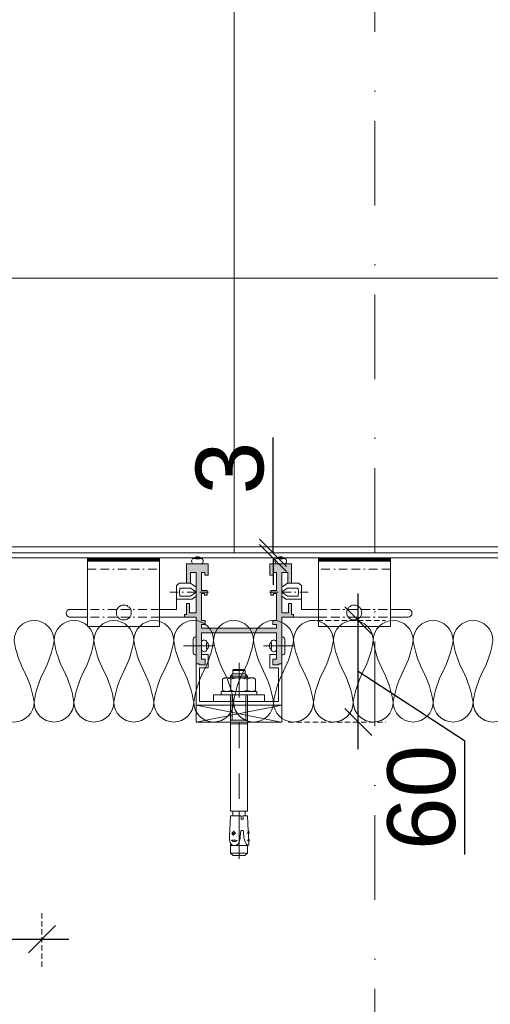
# Model space of a CAD drawing. Header units: millimetres. Extents: x 3652085 to 3778338, y -303702 to -273644.
# Tile 149 of 256: x 3679885 to 3680163, y -277245 to -276663. Entities that reach past the tile are written whole.
import ezdxf

# ---------------------------------------------------------------- set-up
doc = ezdxf.new("R2010")
doc.units = ezdxf.units.MM
doc.header["$PDMODE"] = 34
for name, pattern in [('BEQA', [20.5, 10, -7, 0, -3.5]), ('BORDERX2', [88.9, 25.4, -12.7, 25.4, -12.7, 0, -12.7]), ('HIDDEN2', [4.7625, 3.175, -1.5875])]:
    doc.linetypes.add(name, pattern=pattern)
doc.layers.add('!!!! BALCONY', color=7, linetype='Continuous')
for name, color, linetype, lineweight in [('DETAIL    (HAUSART)', 110, 'Continuous', 5), ('DIM-03    (HAUSART)', 111, 'Continuous', 5), ('INSULATION (HAUSEART)', 31, 'Continuous', 15), ('Marker - Section_Pen_No__1', 7, 'Continuous', 13)]:
    doc.layers.add(name, color=color, linetype=linetype, lineweight=lineweight)
doc.styles.add('1-20 Eng HA', font='arial.ttf', dxfattribs={"height": 40})
doc.dimstyles.new('1-20 Eng HA', dxfattribs={"dimtxt": 40, "dimasz": 16, "dimexe": 16, "dimexo": 5, "dimgap": 5, "dimtad": 1, "dimdec": 0, "dimlfac": -1, "dimzin": 0, "dimdsep": 46, "dimtxsty": '1-20 Eng HA', "dimblk": 'OBLIQUE', "dimcen": 0.09, "dimdle": 16, "dimclrd": 256, "dimclre": 256, "dimclrt": 256, "dimadec": 0, "dimazin": 0, "dimtfac": 1, "dimtdec": 0, "dimtofl": 0, "dimtmove": 0, "dimatfit": 3, "dimldrblk": 'OBLIQUE', "dimfxl": 1, "dimtolj": 1, "dimtzin": 0, "dimlwe": 0, "dimarcsym": 0})

# ---------------------------------------------------------------- blocks, each defined once
blk = doc.blocks.new('_Oblique')
at = {"color": 0, "linetype": 'ByBlock', "lineweight": -2}
blk.add_line((-0.5, -0.5), (0.5, 0.5), dxfattribs=at)
blk = doc.blocks.new('*D276')
at = {"layer": 'Defpoints', "color": 0, "lineweight": 0, "transparency": 16777216}
for p in [(3680051.62, -277017.99), (3680085.44, -277017.99), (3680039.19, -277077.99)]:
    blk.add_point(p, dxfattribs=at)
at = {"layer": 'DIM-03    (HAUSART)', "lineweight": -2, "transparency": 16777216}
for p, q in [((3680085.44, -277093.99), (3680085.44, -277001.99)), ((3680085.44, -277047.99), (3680148.3, -277088.87)), ((3680148.3, -277088.87), (3680148.3, -277156.25))]:
    blk.add_line(p, q, dxfattribs=at)
at = {"layer": 'DIM-03    (HAUSART)', "linetype": 'HIDDEN2', "lineweight": 0, "transparency": 16777216}
for p, q in [((3680056.62, -277017.99), (3680101.44, -277017.99)), ((3680044.19, -277077.99), (3680101.44, -277077.99))]:
    blk.add_line(p, q, dxfattribs=at)
at = {"layer": 'DIM-03    (HAUSART)', "lineweight": -2, "transparency": 16777216, "xscale": 16, "yscale": 16, "zscale": 16}
for p, rotation in [((3680085.44, -277017.99), 90), ((3680085.44, -277077.99), 270)]:
    blk.add_blockref('_Oblique', p, dxfattribs=dict(at, rotation=rotation))
at = {"layer": 'DIM-03    (HAUSART)', "transparency": 16777216, "insert": (3680122.88, -277122.56), "char_height": 40, "attachment_point": 5, "rotation": 90, "style": '1-20 Eng HA'}
blk.add_mtext('\\A1;60', dxfattribs=at)
blk = doc.blocks.new('*U188')
at = {"color": 7, "linetype": 'Continuous', "lineweight": 0}
for points in [[(0, 15), (4, 15)], [(0, -14.99), (0, 15)], [(4, 15), (4, -14.99)], [(4, 10.5), (6, 10.5)], [(4, -10.5), (4, 10.5)], [(6, -10.5), (6, 10.5)], [(6, 8.5), (6.75, 9.8)], [(6, 7.35), (6.1, 8.25)], [(6.1, 6.5), (6, 7.35)], [(6.1, 8.25), (6.35, 9.05)], [(6.35, 5.65), (6.1, 6.5)], [(6.35, 9.05), (6.75, 9.8)], [(6.75, 9.8), (13.25, 9.8)], [(13.25, 9.8), (13.65, 9.05)], [(14, 8.5), (13.25, 9.8)], [(13.65, 9.05), (13.9, 8.25)], [(13.9, 6.5), (13.65, 5.65)], [(13.9, 8.25), (14, 7.35)], [(14, 7.35), (13.9, 6.5)], [(14, -8.5), (14, 8.5)], [(-72.48, 0), (-92.92, 0)], [(-91.02, 3.5), (-89.52, 5)], [(-91.02, -3.5), (-91.02, 3.5)], [(-89.97, 0), (-64.98, 0)], [(-89.52, 5), (-85.02, 5)], [(-89.52, -5), (-89.52, 5)], [(-84.02, 4.8), (-85.02, 5)], [(-85.02, 5), (-85.02, -5)], [(-84.82, 3.6), (-84.97, 2.65)], [(-84.97, 2.65), (-84.67, 1.2)], [(-84.37, 4.45), (-84.82, 3.6)], [(-84.67, 1.2), (-83.87, 0.3)], [(-83.62, 5.05), (-84.37, 4.45)], [(-83.87, 0.3), (-82.47, -0.2)], [(-82.77, 5.35), (-83.62, 5.05)], [(-82.77, 5.35), (-81.22, 5.6)], [(-82.77, 2.85), (-82.67, 3.5)], [(-82.72, 2.2), (-82.77, 2.85)], [(-82.47, 1.6), (-82.72, 2.2)], [(-82.67, 3.5), (-82.32, 4.05)], [(-82.02, 1.15), (-82.47, 1.6)], [(-82.32, 4.05), (-81.82, 4.5)], [(-82.02, 1.15), (-81.82, 4.5)], [(-81.77, 2.8), (-82.02, 1.15)], [(-81.82, 4.5), (-81.77, 2.8)], [(-81.22, 5.6), (-79.67, 5.6)], [(-79.67, 5.6), (-67.53, 4.95)], [(-79.17, 3.25), (-76.47, 3.1)], [(-78.72, 3.45), (-78.12, 3.95)], [(-78.62, 2.75), (-78.72, 3.45)], [(-77.62, 2.35), (-78.62, 2.75)], [(-78.12, 3.95), (-77.22, 3.8)], [(-77.87, 1.8), (-77.72, 4.4)], [(-76.87, 3.1), (-77.62, 2.35)], [(-77.22, 3.8), (-76.87, 3.1)], [(-67.53, -1.3), (-67.53, 4.95)], [(-67.53, 3.6), (-65.18, 3.6)], [(-64.93, 3.7), (-65.18, 3.6)], [(-64.83, 4), (-64.93, 3.7)], [(-64.83, 5), (-64.83, -5)], [(-64.83, 5), (4, 5)], [(-64.83, -4), (-64.83, 4)], [(-42.49, 0), (-57.48, 0)], [(-12.5, 0), (-27.49, 0)], [(-13.05, 5), (-13.05, -5)], [(-11.05, 5), (-11.05, -5)], [(4, 4.1), (-11.05, 4.1)], [(22.89, 0), (2.5, 0)], [(6, 1), (6.25, 3)], [(6, -1), (6, 1)], [(6.25, 3), (6.75, 4.9)], [(6.75, 4.9), (6.35, 5.65)], [(6.75, 4.9), (13.25, 4.9)], [(13.65, 5.65), (13.25, 4.9)], [(13.25, 4.9), (13.7, 3)], [(13.7, 3), (13.95, 1)], [(13.95, 1), (13.95, -1)], [(14, 5), (15, 5)], [(15.89, 4.1), (14, 4.1)], [(15, 5), (16.34, 3.6)], [(15, 5), (15, -5)], [(18.44, 3.7), (16.34, 3.7)], [(16.34, 3.6), (16.34, -3.6)], [(18.94, 3.2), (18.44, 3.7)], [(18.44, -3.7), (18.44, 3.7)], [(18.94, 3.2), (18.94, -3.2)], [(-89.52, -5), (-91.02, -3.5)], [(-89.52, -5), (-85.02, -5)], [(-84.82, -4.95), (-85.02, -5)], [(-84.82, -5.05), (-84.02, -4.15)], [(-84.82, -5.05), (-84.77, -5.85)], [(-84.77, -5.85), (-82.62, -5.75)], [(-84.02, -4.15), (-82.87, -3.65)], [(-82.87, -3.65), (-81.67, -3.3)], [(-82.62, -5.75), (-81.82, -4.95)], [(-82.62, -5.75), (-81.72, -6.2)], [(-82.47, -0.2), (-81.62, -0.45)], [(-81.82, -4.95), (-81.62, -5.7)], [(-81.82, -4.95), (-81.72, -6.2)], [(-81.62, -5.7), (-81.72, -6.2)], [(-81.67, -3.3), (-80.52, -2.9)], [(-81.62, -0.45), (-80.77, -0.7)], [(-81.62, -5.7), (-78.72, -5.55)], [(-80.77, -0.7), (-76.97, -0.9)], [(-80.52, -2.9), (-76.77, -2.7)], [(-78.72, -5.55), (-78.62, -5.65)], [(-78.62, -5.55), (-77.67, -5.45)], [(-78.62, -5.65), (-76.72, -5.9)], [(-77.72, -4.55), (-77.67, -6.25)], [(-77.67, -5.45), (-76.67, -5.45)], [(-76.97, -0.9), (-76.62, -1)], [(-76.47, -2.55), (-76.77, -2.7)], [(-76.67, -5.55), (-76.72, -5.9)], [(-76.67, -5.55), (-76.62, -5.5)], [(-76.62, -1), (-76.32, -1.2)], [(-76.62, -5.5), (-76.57, -5.45)], [(-76.57, -5.45), (-67.53, -5.05)], [(-76.22, -2.25), (-76.47, -2.55)], [(-76.32, -1.2), (-76.17, -1.55)], [(-76.12, -1.9), (-76.22, -2.25)], [(-76.17, -1.55), (-76.12, -1.9)], [(-69.73, -1.65), (-69.53, -1.35)], [(-69.73, -1.95), (-69.73, -1.65)], [(-69.53, -2.25), (-69.73, -1.95)], [(-69.53, -1.35), (-69.23, -1.2)], [(-69.23, -2.4), (-69.53, -2.25)], [(-69.23, -1.2), (-67.53, -1.3)], [(-69.23, -2.4), (-67.53, -2.3)], [(-67.53, -2.3), (-67.53, -5.05)], [(-67.53, -3.6), (-65.18, -3.6)], [(-65.18, -3.6), (-64.93, -3.7)], [(-64.93, -3.7), (-64.83, -4)], [(-64.83, -5), (4, -5)], [(-13, -5), (-13.05, -5)], [(4, -4.1), (-11.05, -4.1)], [(6.25, -2.95), (6, -1)], [(6.1, -6.5), (6.35, -5.65)], [(6.75, -4.9), (6.25, -2.95)], [(6.35, -5.65), (6.75, -4.9)], [(6.75, -4.9), (13.25, -4.9)], [(13.7, -2.95), (13.25, -4.9)], [(13.25, -4.9), (13.65, -5.65)], [(13.65, -5.65), (13.9, -6.5)], [(13.95, -1), (13.7, -2.95)], [(15.89, -4.1), (14, -4.1)], [(14, -5), (15, -5)], [(15, -5), (16.34, -3.6)], [(18.44, -3.7), (16.34, -3.7)], [(18.44, -3.7), (18.94, -3.2)], [(4, -10.5), (6, -10.5)], [(6, -7.35), (6.1, -6.5)], [(6.1, -8.2), (6, -7.35)], [(6, -8.5), (6.75, -9.8)], [(6.35, -9.05), (6.1, -8.2)], [(6.75, -9.8), (6.35, -9.05)], [(6.75, -9.8), (13.25, -9.8)], [(14, -8.5), (13.25, -9.8)], [(13.65, -9.05), (13.25, -9.8)], [(13.9, -8.2), (13.65, -9.05)], [(13.9, -6.5), (14, -7.35)], [(14, -7.35), (13.9, -8.2)], [(4, -14.99), (0, -14.99)]]:
    blk.add_lwpolyline(points, dxfattribs=at)
blk = doc.blocks.new('*D277')
at = {"layer": 'Defpoints', "color": 0, "lineweight": 0, "transparency": 16777216}
for p in [(3680035.06, -276977.99), (3680055.51, -276977.99), (3680055.51, -276980.99)]:
    blk.add_point(p, dxfattribs=at)
at = {"layer": 'DIM-03    (HAUSART)', "lineweight": -2, "transparency": 16777216}
for p, q in [((3680035.06, -276977.99), (3680035.06, -276909.8)), ((3680035.06, -276980.99), (3680035.06, -276996.99))]:
    blk.add_line(p, q, dxfattribs=at)
at = {"layer": 'DIM-03    (HAUSART)', "linetype": 'HIDDEN2', "lineweight": 0, "transparency": 16777216}
for p, q in [((3680050.51, -276977.99), (3680019.06, -276977.99)), ((3680050.51, -276980.99), (3680019.06, -276980.99))]:
    blk.add_line(p, q, dxfattribs=at)
at = {"layer": 'DIM-03    (HAUSART)', "lineweight": -2, "transparency": 16777216, "xscale": 16, "yscale": 16, "zscale": 16}
for p, rotation in [((3680035.06, -276977.99), 270), ((3680035.06, -276980.99), 90)]:
    blk.add_blockref('_Oblique', p, dxfattribs=dict(at, rotation=rotation))
at = {"layer": 'DIM-03    (HAUSART)', "transparency": 16777216, "insert": (3680009.62, -276927.9), "char_height": 40, "attachment_point": 5, "rotation": 90, "style": '1-20 Eng HA'}
blk.add_mtext('\\A1;3', dxfattribs=at)
blk = doc.blocks.new('*D281')
at = {"layer": 'Defpoints', "color": 0, "lineweight": 0, "transparency": 16777216}
for p in [(3679898.45, -277206.31), (3679498.45, -277227.63), (3679898.45, -277227.63)]:
    blk.add_point(p, dxfattribs=at)
at = {"layer": 'DIM-03    (HAUSART)', "linetype": 'HIDDEN2', "lineweight": 0, "transparency": 16777216}
for p, q in [((3679498.45, -277222.63), (3679498.45, -277190.31)), ((3679898.45, -277222.63), (3679898.45, -277190.31))]:
    blk.add_line(p, q, dxfattribs=at)
at = {"layer": 'DIM-03    (HAUSART)', "lineweight": -2, "transparency": 16777216}
blk.add_line((3679482.45, -277206.31), (3679914.45, -277206.31), dxfattribs=at)
at = {"layer": 'DIM-03    (HAUSART)', "lineweight": -2, "transparency": 16777216, "xscale": 16, "yscale": 16, "zscale": 16, "rotation": 180}
blk.add_blockref('_Oblique', (3679498.45, -277206.31), dxfattribs=at)
at = {"layer": 'DIM-03    (HAUSART)', "lineweight": -2, "transparency": 16777216, "xscale": 16, "yscale": 16, "zscale": 16}
blk.add_blockref('_Oblique', (3679898.45, -277206.31), dxfattribs=at)
at = {"layer": 'DIM-03    (HAUSART)', "lineweight": 0, "transparency": 16777216, "insert": (3679698.45, -277180.89), "char_height": 40, "attachment_point": 5, "style": '1-20 Eng HA'}
blk.add_mtext('\\A1;400', dxfattribs=at)

msp = doc.modelspace()

# ---------------------------------------------------------------- hatches: boundary and pattern name
at = {"layer": '!!!! BALCONY', "linetype": 'Continuous', "lineweight": 13}
h = msp.add_hatch(dxfattribs=at)
h.set_pattern_fill('NET', color=252, scale=50, angle=360, style=0)
h.set_pattern_definition([(360, (3876703.29, -411435.73), (8e-14, 158.75), []), (90, (3876703.29, -411435.73), (-158.75, 9e-14), [])])
edge = h.paths.add_edge_path()
edge.add_line((3680526.49, -277142.43), (3680641.23, -277142.43))
edge.add_line((3680641.23, -277142.43), (3680641.23, -277007.45))
edge.add_line((3680641.23, -277007.45), (3680641.23, -277001.38))
edge.add_line((3680641.23, -277001.38), (3680641.23, -276991.38))
edge.add_line((3680641.23, -276991.38), (3680641.23, -276968.2))
edge.add_line((3680641.23, -276968.2), (3680641.23, -276542.2))
edge.add_line((3680641.23, -276542.2), (3680641.23, -276515.38))
edge.add_line((3680641.23, -276515.38), (3680641.23, -276491.8))
edge.add_line((3680641.23, -276491.8), (3680641.23, -276468.46))
edge.add_line((3680641.23, -276468.46), (3680641.23, -276300.34))
edge.add_line((3680641.23, -276300.34), (3680641.23, -276257.42))
edge.add_line((3680641.23, -276257.42), (3680641.23, -275991.99))
edge.add_line((3680641.23, -275991.99), (3680641.23, -275859.99))
edge.add_line((3680641.23, -275859.99), (3680641.23, -275327.99))
edge.add_line((3680641.23, -275327.99), (3679924.56, -275327.99))
edge.add_line((3679924.56, -275327.99), (3679878.45, -275327.99))
edge.add_line((3679878.45, -275327.99), (3679878.45, -275961))
edge.add_line((3679878.45, -275961), (3679798.43, -275961))
edge.add_line((3679798.43, -275961), (3679798.43, -275991.99))
edge.add_line((3679798.43, -275991.99), (3679798.43, -275991.99))
edge.add_line((3679798.43, -275991.99), (3679798.44, -276019.38))
edge.add_line((3679798.44, -276019.38), (3679798.45, -276671.49))
edge.add_line((3679798.45, -276671.49), (3679798.46, -276673.23))
edge.add_line((3679798.46, -276673.23), (3679798.46, -276714.99))
edge.add_line((3679798.46, -276714.99), (3679798.46, -276721.77))
edge.add_line((3679798.46, -276721.77), (3679798.45, -276728.49))
edge.add_line((3679798.45, -276728.49), (3679798.45, -276744.99))
edge.add_line((3679798.45, -276744.99), (3679798.47, -276744.99))
edge.add_arc((3679799.97, -276747.57), 2.99, 60.66617, 120.19494, ccw=False)
edge.add_line((3679801.43, -276744.97), (3679801.43, -276744.99))
edge.add_line((3679801.43, -276744.99), (3679810.63, -276744.99))
edge.add_line((3679810.63, -276744.99), (3679810.64, -276744.99))
edge.add_line((3679810.64, -276744.99), (3679819.54, -276744.99))
edge.add_line((3679819.54, -276744.99), (3679819.54, -276744.99))
edge.add_line((3679819.54, -276744.99), (3679822.77, -276744.99))
edge.add_line((3679822.77, -276744.99), (3679822.77, -276744.99))
edge.add_line((3679822.77, -276744.99), (3679828.1, -276744.99))
edge.add_line((3679828.1, -276744.99), (3679828.1, -276744.99))
edge.add_line((3679828.1, -276744.99), (3679831.24, -276744.99))
edge.add_line((3679831.24, -276744.99), (3679831.24, -276744.99))
edge.add_line((3679831.24, -276744.99), (3679836.94, -276744.99))
edge.add_line((3679836.94, -276744.99), (3679836.94, -276744.99))
edge.add_line((3679836.94, -276744.99), (3679844.54, -276744.99))
edge.add_line((3679844.54, -276744.99), (3679844.54, -276744.99))
edge.add_line((3679844.54, -276744.99), (3679854.98, -276744.99))
edge.add_line((3679854.98, -276744.99), (3679854.98, -276744.99))
edge.add_line((3679854.98, -276744.99), (3679856.86, -276744.99))
edge.add_line((3679856.86, -276744.99), (3679858.63, -276744.99))
edge.add_line((3679858.63, -276744.99), (3679863.56, -276744.99))
edge.add_line((3679863.56, -276744.99), (3679872.45, -276744.99))
edge.add_line((3679872.45, -276744.99), (3679878.45, -276744.99))
edge.add_line((3679878.45, -276744.99), (3679878.45, -276977.99))
edge.add_line((3679878.45, -276977.99), (3680487.9, -276977.99))
edge.add_line((3680487.9, -276977.99), (3680487.9, -277142.43))
edge.add_line((3680487.9, -277142.43), (3680526.49, -277142.43))
at = {"layer": 'DETAIL    (HAUSART)', "true_color": 0x000000}
h = msp.add_hatch(dxfattribs=at)
h.set_pattern_fill('ANSI38', color=18, scale=0.1, angle=270)
h.set_pattern_definition([(315, (8579694.06222, 27212672.3913), (0.2245064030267, 0.2245064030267), []), (45, (8579694.06222, 27212672.3913), (0.2245064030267, 0.6735192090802), [0.79375, -0.47625])])
h.paths.add_polyline_path([(3679925.45, -276981), (3679925.45, -276983), (3679968.02, -276983), (3679968.02, -276981)])
at = {"layer": 'DETAIL    (HAUSART)', "lineweight": 0}
h = msp.add_hatch(color=256, dxfattribs=at)
h.set_gradient(color1=(51, 51, 51), color2=(0, 0, 0), one_color=1, name='HEMISPHERICAL')
h.paths.add_polyline_path([(3680040.21, -277043.65), (3680038.53, -277043.65), (3680038.53, -277044.1), (3680034.96, -277044.1), (3680034.96, -277040.78), (3680037.17, -277040.78), (3680037.17, -277027.96), (3680037.17, -277025.19), (3679992.71, -277025.19), (3679992.71, -277027.96), (3679992.71, -277040.78), (3679994.92, -277040.78), (3679994.92, -277044.1), (3679991.35, -277044.1), (3679991.35, -277043.65), (3679989.67, -277043.65), (3679989.67, -277027.96), (3679989.67, -277015.95), (3679982.78, -277015.95), (3679982.78, -277014.44), (3679983.97, -277014.44), (3679983.97, -277008.02), (3679985.62, -277008.02), (3679985.62, -277013.41), (3679989.67, -277013.41), (3679989.67, -277012.95), (3679989.67, -276989.58), (3679986.25, -276989.58), (3679986.25, -276995.94), (3679983.98, -276995.94), (3679983.98, -276984.52), (3679996.68, -276984.52), (3679996.68, -276991.22), (3679994.79, -276991.22), (3679994.79, -276989.53), (3679992.71, -276989.53), (3679992.71, -277000.25), (3679996.18, -277000.25), (3679996.18, -277003.02), (3679994.56, -277003.02), (3679994.56, -277002.1), (3679992.71, -277002.1), (3679992.71, -277012.95), (3679992.71, -277017.9), (3679994.99, -277017.9), (3679994.99, -277020.34), (3679992.71, -277020.34), (3679992.71, -277022.44), (3680037.17, -277022.44), (3680037.17, -277020.34), (3680034.89, -277020.34), (3680034.89, -277017.9), (3680037.17, -277017.9), (3680037.17, -277012.95), (3680037.17, -277002.1), (3680035.31, -277002.1), (3680035.31, -277003.02), (3680033.7, -277003.02), (3680033.7, -277000.25), (3680037.17, -277000.25), (3680037.17, -276989.53), (3680035.08, -276989.53), (3680035.08, -276991.22), (3680033.2, -276991.22), (3680033.2, -276984.52), (3680045.89, -276984.52), (3680045.89, -276995.94), (3680043.73, -276995.94), (3680043.73, -276989.58), (3680040.21, -276989.58), (3680040.21, -277012.95), (3680040.21, -277013.41), (3680044.26, -277013.41), (3680044.26, -277008.02), (3680045.91, -277008.02), (3680045.91, -277014.44), (3680047.1, -277014.44), (3680047.1, -277015.95), (3680040.21, -277015.95), (3680040.21, -277027.96)])
at = {"layer": 'DETAIL    (HAUSART)', "true_color": 0x000000}
h = msp.add_hatch(dxfattribs=at)
h.set_pattern_fill('ANSI38', color=18, scale=0.1, angle=270)
h.set_pattern_definition([(315, (8579557.66055, 27212672.3913), (0.2245064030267, 0.2245064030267), []), (45, (8579557.66055, 27212672.3913), (0.2245064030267, 0.6735192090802), [0.79375, -0.47625])])
h.paths.add_polyline_path([(3680061.85, -276981), (3680061.85, -276983), (3680104.43, -276983), (3680104.43, -276981)])

# ---------------------------------------------------------------- linework, layer by layer
at = {"color": 0, "linetype": 'Continuous', "lineweight": 0, "elevation": -0.54}
msp.add_lwpolyline([(3680487.9, -276980.99), (3680487.9, -276977.99), (3679875.45, -276977.99), (3679875.45, -276980.99), (3680487.9, -276980.99)], close=True, dxfattribs=at)
at = {"layer": 'DETAIL    (HAUSART)', "color": 0, "linetype": 'BORDERX2', "lineweight": 0, "ltscale": 0.2}
for p, q in [((3679925.45, -276987.64, -0.54), (3679968.02, -276987.64, -0.54)), ((3680104.43, -276987.64, -0.54), (3680061.85, -276987.64, -0.54)), ((3679996.91, -277001.15, -0.54), (3679974.1, -277001.15, -0.54)), ((3680032.97, -277001.15, -0.54), (3680055.78, -277001.15, -0.54)), ((3679968.02, -277011.39, -0.54), (3679925.45, -277011.39, -0.54)), ((3680061.51, -277011.39, -0.54), (3680104.09, -277011.39, -0.54)), ((3680061.85, -277011.39, -0.54), (3680104.43, -277011.39, -0.54)), ((3679968.02, -277015.95, -0.54), (3679925.45, -277015.95, -0.54)), ((3680061.51, -277015.95, -0.54), (3680104.09, -277015.95, -0.54)), ((3680061.85, -277015.95, -0.54), (3680104.43, -277015.95, -0.54))]:
    msp.add_line(p, q, dxfattribs=at)
at = {"layer": 'DETAIL    (HAUSART)', "color": 0, "lineweight": 0}
for p, q in [((3679977.94, -277011.39, -0.54), (3679977.94, -277005.45, -0.54)), ((3680051.94, -277011.39, -0.54), (3680051.94, -277005.45, -0.54)), ((3679987.94, -277037.01, -0.54), (3679987.94, -277029.05, -0.54)), ((3680041.94, -277037.01, -0.54), (3680041.94, -277029.05, -0.54)), ((3679982.19, -277033.02, -0.54), (3680000.41, -277033.02, -0.54)), ((3680047.69, -277033.02, -0.54), (3680029.46, -277033.02, -0.54)), ((3679991.61, -277045.87, -0.54), (3679991.61, -277055.9, -0.54)), ((3680039.8, -277077.99, -0.54), (3679989.67, -277067.99, -0.54)), ((3680040.21, -277067.99, -0.54), (3679989.67, -277077.98, -0.54))]:
    msp.add_line(p, q, dxfattribs=at)
at = {"layer": 'DETAIL    (HAUSART)', "color": 0, "lineweight": 0, "elevation": -0.54}
for points in [[(3679925.45, -276983), (3679968.02, -276983), (3679968.02, -276981), (3679925.45, -276981)], [(3679925.45, -277021.54), (3679968.02, -277021.54), (3679968.02, -276983), (3679925.45, -276983)], [(3680061.85, -276983), (3680104.43, -276983), (3680104.43, -276981), (3680061.85, -276981)], [(3680104.43, -277021.54), (3680061.85, -277021.54), (3680061.85, -276983), (3680104.43, -276983)], [(3680040.21, -277077.98), (3679989.67, -277077.98), (3679989.67, -277067.99), (3680040.21, -277067.99)]]:
    msp.add_lwpolyline(points, close=True, dxfattribs=at)
for points in [[(3679992.71, -276984.52), (3679987.95, -276984.52, -0.633904), (3679987.95, -276981.3, 0.093271), (3679992.71, -276981.3, -0.698074), (3679992.71, -276984.52), (3679987.95, -276984.52)], [(3680041.93, -276984.52), (3680037.16, -276984.52, -0.633904), (3680037.16, -276981.3, 0.093271), (3680041.93, -276981.3, -0.698074), (3680041.93, -276984.52), (3680037.16, -276984.52)], [(3679992.71, -277035.33), (3679992.71, -277030.56, -0.633904), (3679995.93, -277030.56, 0.093271), (3679995.93, -277035.33, -0.698074), (3679992.71, -277035.33), (3679992.71, -277030.56)], [(3680037.17, -277035.33), (3680037.17, -277030.56, 0.633904), (3680033.95, -277030.56, -0.093271), (3680033.95, -277035.33, 0.698074), (3680037.17, -277035.33), (3680037.17, -277030.56)], [(3680037.17, -277035.33), (3680037.17, -277030.56, 0.633904), (3680033.95, -277030.56, -0.093271), (3680033.95, -277035.33, 0.698074), (3680037.17, -277035.33), (3680037.17, -277030.56)]]:
    msp.add_lwpolyline(points, format="xyb", close=True, dxfattribs=at)
for points in [[(3679977.94, -277005.45), (3679977.94, -277005.45), (3679977.94, -276997.34), (3679979.73, -276995.94), (3679983.98, -276995.94), (3679983.98, -276995.94), (3679983.98, -276995.94)], [(3679977.94, -277005.45), (3679987.24, -277005.45), (3679989.67, -277003.59), (3679989.67, -277000.25), (3679989.67, -276998.18), (3679986.25, -276995.94)], [(3680051.94, -277005.45), (3680042.63, -277005.45), (3680040.21, -277003.59), (3680040.21, -277000.25), (3680040.21, -276998.18), (3680043.62, -276995.94)], [(3680051.94, -277005.45), (3680051.94, -277005.45), (3680051.94, -276997.34), (3680050.15, -276995.94), (3680045.89, -276995.94), (3680045.89, -276995.94), (3680045.89, -276995.94)], [(3679979.78, -277001.15), (3679979.93, -276998.79), (3679986.31, -276998.79), (3679989.67, -277001.08)], [(3679979.78, -277001.15), (3679979.93, -277003.51), (3679986.31, -277003.51), (3679989.67, -277001.21)], [(3680050.09, -277001.15), (3680049.94, -276998.79), (3680043.57, -276998.79), (3680040.21, -277001.08)], [(3680050.09, -277001.15), (3680049.94, -277003.51), (3680043.57, -277003.51), (3680040.21, -277001.21)], [(3679968.02, -277011.39), (3679977.94, -277011.39)], [(3680061.85, -277011.39), (3680051.94, -277011.39)], [(3679982.78, -277015.95), (3679982.18, -277015.95), (3679968.02, -277015.95)], [(3680040.31, -277015.95), (3680047.8, -277015.95), (3680061.96, -277015.95)], [(3679992.71, -277040.2), (3679992.71, -277040.78), (3679994.92, -277040.78), (3679994.92, -277044.1), (3679991.35, -277044.1), (3679991.35, -277043.65), (3679989.67, -277043.65), (3679989.67, -277026.15)], [(3679989.67, -277067.99), (3680040.21, -277067.99), (3680040.21, -277043.65), (3680038.53, -277043.65), (3680038.53, -277044.1), (3680034.96, -277044.1), (3680034.96, -277040.78), (3680037.17, -277040.78), (3680037.17, -277038.15), (3680033.18, -277038.15), (3680033.18, -277045.87), (3680038.26, -277045.87), (3680038.26, -277065.9), (3679991.61, -277065.9), (3679991.61, -277045.87), (3679996.7, -277045.87), (3679996.7, -277038.15), (3679992.71, -277038.15), (3679992.71, -277040.78), (3679994.92, -277040.78), (3679994.92, -277044.1), (3679991.35, -277044.1), (3679991.35, -277043.65), (3679989.67, -277043.65), (3679989.67, -277067.99)]]:
    msp.add_lwpolyline(points, dxfattribs=at)
for points in [[(3679925.45, -277015.95), (3679914.99, -277015.95, -1), (3679914.99, -277011.39), (3679925.45, -277011.39)], [(3680104.43, -277015.95), (3680114.89, -277015.95, 1), (3680114.89, -277011.39), (3680104.43, -277011.39)]]:
    msp.add_lwpolyline(points, format="xyb", dxfattribs=at)
at = {"layer": 'DETAIL    (HAUSART)', "color": 0, "lineweight": 0}
for centre in [(3679946.86, -277013.26, -0.54), (3680083.02, -277013.26, -0.54)]:
    msp.add_circle(centre, 4.41, dxfattribs=at)
for centre, radius, start, end in [((3679990.33, -276983.11, -0.54), 2.79, 39.35829, 140.64171), ((3680039.54, -276983.11, -0.54), 2.79, 39.35829, 140.64171), ((3679989.2, -277028.98, -0.54), 1.27, 68.48872, 183.35923), ((3680008.6, -277032.95, -0.54), 12.89, 169.34277, 190.65723), ((3679994.12, -277032.95, -0.54), 2.79, 309.35829, 50.64171), ((3680035.76, -277032.95, -0.54), 2.79, 129.35829, 230.64171), ((3680035.76, -277032.95, -0.54), 2.79, 129.35829, 230.64171), ((3680021.28, -277032.95, -0.54), 12.89, 349.34277, 10.65723), ((3680021.28, -277032.95, -0.54), 12.89, 349.34277, 10.65723), ((3680040.67, -277028.98, -0.54), 1.27, 356.64077, 111.51128), ((3679989.2, -277037.09, -0.54), 1.27, 176.64077, 291.51128), ((3679994.32, -277034.74, -0.54), 1.72, 200.17338, 339.82662), ((3680035.56, -277034.74, -0.54), 1.72, 200.17338, 339.82662), ((3680035.56, -277034.74, -0.54), 1.72, 200.17338, 339.82662), ((3680040.67, -277037.09, -0.54), 1.27, 248.48872, 3.35923)]:
    msp.add_arc(centre, radius, start, end, dxfattribs=at)
at = {"layer": 'DIM-03    (HAUSART)', "color": 0, "lineweight": 0, "elevation": -0.54}
msp.add_lwpolyline([(3680040.21, -277043.65), (3680038.53, -277043.65), (3680038.53, -277044.1), (3680034.96, -277044.1), (3680034.96, -277040.78), (3680037.17, -277040.78), (3680037.17, -277027.96), (3680037.17, -277025.19), (3679992.71, -277025.19), (3679992.71, -277027.96), (3679992.71, -277040.78), (3679994.92, -277040.78), (3679994.92, -277044.1), (3679991.35, -277044.1), (3679991.35, -277043.65), (3679989.67, -277043.65), (3679989.67, -277027.96), (3679989.67, -277015.95), (3679982.78, -277015.95), (3679982.78, -277014.44), (3679983.97, -277014.44), (3679983.97, -277008.02), (3679985.62, -277008.02), (3679985.62, -277013.41), (3679989.67, -277013.41), (3679989.67, -277012.95), (3679989.67, -276989.58), (3679986.25, -276989.58), (3679986.25, -276995.94), (3679983.98, -276995.94), (3679983.98, -276984.52), (3679996.68, -276984.52), (3679996.68, -276991.22), (3679994.79, -276991.22), (3679994.79, -276989.53), (3679992.71, -276989.53), (3679992.71, -277000.25), (3679996.18, -277000.25), (3679996.18, -277003.02), (3679994.56, -277003.02), (3679994.56, -277002.1), (3679992.71, -277002.1), (3679992.71, -277012.95), (3679992.71, -277017.9), (3679994.99, -277017.9), (3679994.99, -277020.34), (3679992.71, -277020.34), (3679992.71, -277022.44), (3680037.17, -277022.44), (3680037.17, -277020.34), (3680034.89, -277020.34), (3680034.89, -277017.9), (3680037.17, -277017.9), (3680037.17, -277012.95), (3680037.17, -277002.1), (3680035.31, -277002.1), (3680035.31, -277003.02), (3680033.7, -277003.02), (3680033.7, -277000.25), (3680037.17, -277000.25), (3680037.17, -276989.53), (3680035.08, -276989.53), (3680035.08, -276991.22), (3680033.2, -276991.22), (3680033.2, -276984.52), (3680045.89, -276984.52), (3680045.89, -276995.94), (3680043.73, -276995.94), (3680043.73, -276989.58), (3680040.21, -276989.58), (3680040.21, -277012.95), (3680040.21, -277013.41), (3680044.26, -277013.41), (3680044.26, -277008.02), (3680045.91, -277008.02), (3680045.91, -277014.44), (3680047.1, -277014.44), (3680047.1, -277015.95), (3680040.21, -277015.95), (3680040.21, -277027.96), (3680040.21, -277043.65)], close=True, dxfattribs=at)
at = {"layer": 'INSULATION (HAUSEART)', "elevation": -0.54}
msp.add_lwpolyline([(3680176.81, -277066.2, -1), (3680153.23, -277066.2, -0.082141), (3680159.12, -277047.99, 0.082141), (3680165.02, -277029.78, 1), (3680141.44, -277029.78, 0.082141), (3680147.33, -277047.99, -0.082141), (3680153.23, -277066.2, -1), (3680129.65, -277066.2, -0.082141), (3680135.54, -277047.99, 0.082141), (3680141.44, -277029.78, 1), (3680117.85, -277029.78, 0.082141), (3680123.75, -277047.99, -0.082141), (3680129.65, -277066.2, -1), (3680106.06, -277066.2, -0.082141), (3680111.96, -277047.99, 0.082141), (3680117.85, -277029.78, 1), (3680094.27, -277029.78, 0.082141), (3680100.17, -277047.99, -0.082141), (3680106.06, -277066.2, -1), (3680082.48, -277066.2, -0.082141), (3680088.38, -277047.99, 0.082141), (3680094.27, -277029.78, 1), (3680070.69, -277029.78, 0.082141), (3680076.59, -277047.99, -0.082141), (3680082.48, -277066.2, -1), (3680058.9, -277066.2, -0.082141), (3680064.79, -277047.99, 0.082141), (3680070.69, -277029.78, 1), (3680047.11, -277029.78, 0.082141), (3680053, -277047.99, -0.082141), (3680058.9, -277066.2, -1), (3680035.32, -277066.2, -0.082141), (3680041.21, -277047.99, 0.082141), (3680047.11, -277029.78, 1), (3680023.53, -277029.78, 0.082141), (3680029.42, -277047.99, -0.082141), (3680035.32, -277066.2, -1), (3680011.74, -277066.2, -0.082141), (3680017.63, -277047.99, 0.082141), (3680023.53, -277029.78, 1), (3679999.94, -277029.78, 0.082141), (3680005.84, -277047.99, -0.082141), (3680011.74, -277066.2, -1), (3679988.15, -277066.2, -0.082141), (3679994.05, -277047.99, 0.082141), (3679999.94, -277029.78, 1), (3679976.36, -277029.78, 0.082141), (3679982.26, -277047.99, -0.082141), (3679988.15, -277066.2, -1), (3679964.57, -277066.2, -0.082141), (3679970.47, -277047.99, 0.082141), (3679976.36, -277029.78, 1), (3679952.78, -277029.78, 0.082141), (3679958.68, -277047.99, -0.082141), (3679964.57, -277066.2, -1), (3679940.99, -277066.2, -0.082141), (3679946.88, -277047.99, 0.082141), (3679952.78, -277029.78, 1), (3679929.2, -277029.78, 0.082141), (3679935.09, -277047.99, -0.082141), (3679940.99, -277066.2, -1), (3679917.41, -277066.2, -0.082141), (3679923.3, -277047.99, 0.082141), (3679929.2, -277029.78, 1), (3679905.62, -277029.78, 0.082141), (3679911.51, -277047.99, -0.082141), (3679917.41, -277066.2, -1), (3679893.82, -277066.2, -0.082141), (3679899.72, -277047.99, 0.082141), (3679905.62, -277029.78, 1), (3679882.03, -277029.78, 0.082141), (3679887.93, -277047.99, -0.082141), (3679893.82, -277066.2, -1), (3679870.24, -277066.2, -0.082141)], format="xyb", dxfattribs=at)
at = {"layer": 'Marker - Section_Pen_No__1', "color": 7, "linetype": 'BEQA', "lineweight": 13, "ltscale": 5, "elevation": -0.54}
msp.add_lwpolyline([(3680095.24, -274773.27), (3680095.24, -277907.17)], dxfattribs=at)

# ---------------------------------------------------------------- block references
at = {"lineweight": 0, "rotation": 89.99999999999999}
msp.add_blockref('*U188', (3680014.94, -277065.9, -0.54), dxfattribs=at)

# ---------------------------------------------------------------- dimensions: what is measured, and where the dimension line sits
at = {"layer": 'DIM-03    (HAUSART)'}
dim = msp.add_linear_dim(base=(3680035.06, -276977.99, -0.54), p1=(3680055.51, -276980.99, -0.54), p2=(3680055.51, -276977.99, -0.54), angle=270, dimstyle='1-20 Eng HA', dxfattribs=at)
dim.commit()
dim.dimension.update_dxf_attribs({"geometry": '*D277', "text_midpoint": (3680009.62, -276927.9, -0.54)})
dim = msp.add_linear_dim(base=(3680085.44, -277017.99, -0.54), p1=(3680039.19, -277077.99, -0.54), p2=(3680051.62, -277017.99, -0.54), angle=90, dimstyle='1-20 Eng HA', override={"dimtmove": 1}, dxfattribs=at)
dim.commit()
dim.dimension.update_dxf_attribs({"geometry": '*D276', "text_midpoint": (3680148.3, -277093.87, -0.54), "dimtype": 160})
at = {"layer": 'DIM-03    (HAUSART)', "lineweight": 0}
dim = msp.add_linear_dim(base=(3679898.45, -277206.31, -0.54), p1=(3679498.45, -277227.63, -0.54), p2=(3679898.45, -277227.63, -0.54), dimstyle='1-20 Eng HA', dxfattribs=at)
dim.commit()
dim.dimension.update_dxf_attribs({"geometry": '*D281', "text_midpoint": (3679698.45, -277180.89, -0.54)})

doc.saveas('drawing.dxf')
